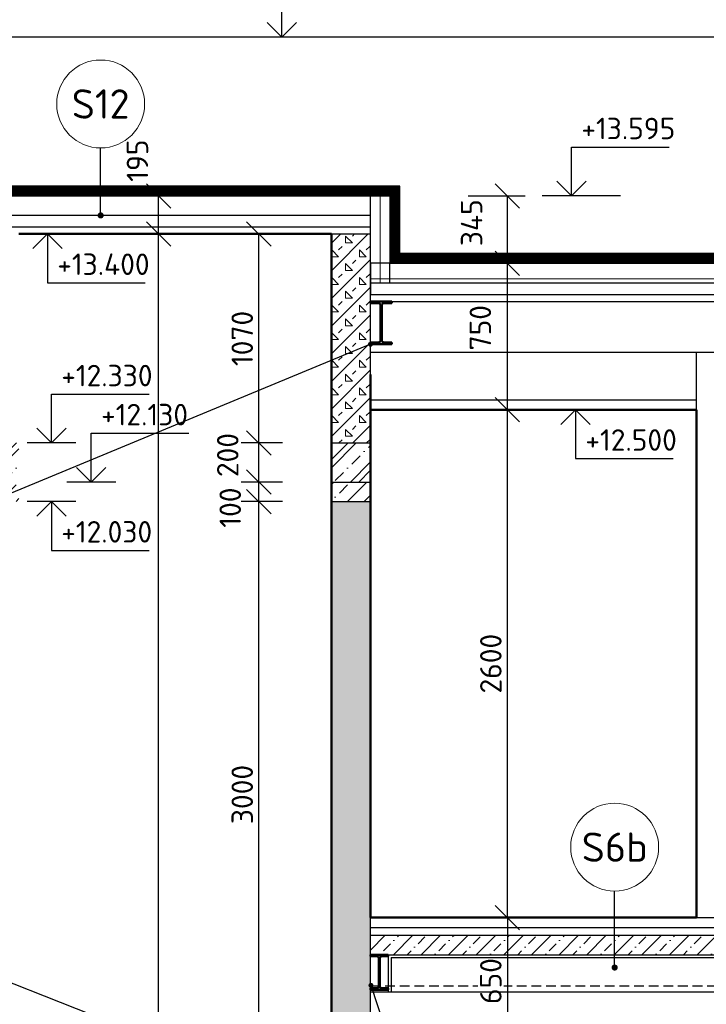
# Model space of a CAD drawing. Header units: millimetres. Extents: x -118752 to 407724, y -73278 to 155058.
# Tile 201 of 256: x 97768 to 101284, y 146238 to 151279. Entities that reach past the tile are written whole.
import ezdxf
from ezdxf.enums import TextEntityAlignment as Align

# ---------------------------------------------------------------- set-up
doc = ezdxf.new("R2010")
doc.units = ezdxf.units.MM
doc.header["$LTSCALE"] = 10
doc.linetypes.add('DASH', pattern=[0.75, 0.5, -0.25])
doc.linetypes.add('IZOLACE_VODOTESNA_0.5', pattern=[30, 15, -15])
for name, color, linetype, lineweight in [('CKBUBLINY', 1, 'Continuous', 18), ('CKBUBLINY_POPIS', 3, 'Continuous', 25), ('CKIZOLACE', 1, 'Continuous', 18), ('CKKOTY', 3, 'Continuous', 25), ('CKKOTY_VYS', 3, 'Continuous', 25), ('CKSTENY_PODROVINOU', 7, 'Continuous', 25), ('CKSTENY_REZ', 6, 'Continuous', 50), ('CKTEXTY_MALE', 3, 'Continuous', 18), ('CSPROFILY_REZY', 4, 'Continuous', 50), ('pohledy', 7, 'Continuous', 25), ('srafy', 7, 'Continuous', 18)]:
    doc.layers.add(name, color=color, linetype=linetype, lineweight=lineweight)
doc.layers.add('srafy pohledy', color=7, linetype='Continuous')
doc.styles.get("Standard").update_dxf_attribs({"font": 'isocpeur.ttf'})
doc.linetypes.add('IZOLACE_TEPELNA_U', pattern='A,0.00254,-2.54,[216,CADKON.SHX,S=2.54,R=0,X=-2.54,Y=0],-15.24,[216,CADKON.SHX,S=2.54,R=180,X=2.54,Y=0],-2.54', length=20.32254)
doc.linetypes.add('IZOLACE_TEPELNA_U_0.5', pattern='A,0.001,[221,CADKON.SHX,S=1,R=0,X=0,Y=0],-2,[221,CADKON.SHX,S=1,R=180,X=2,Y=0],-2', length=4.001)
doc.dimstyles.new('CADKON', dxfattribs={"dimscale": 50, "dimtxt": 2.2, "dimasz": 2.5, "dimexe": 1.8, "dimexo": 5, "dimgap": 0.6, "dimtad": 1, "dimrnd": 1, "dimtxsty": 'Standard', "dimblk1": 'OBLIQUE', "dimblk2": 'OBLIQUE', "dimsah": 1, "dimcen": 2.5, "dimadec": 1, "dimazin": 2, "dimtfac": 1, "dimtdec": 4, "dimtix": 1, "dimtmove": 2, "dimatfit": 3, "dimldrblk": 'OPEN30', "dimfxl": 5, "dimfxlon": 1, "dimtolj": 1, "dimarcsym": 0})
doc.dimstyles.new('CADKON$7', dxfattribs={"dimscale": 100, "dimtxt": 2.5, "dimasz": 2.5, "dimexe": 1.8, "dimexo": 5, "dimgap": 0.6, "dimtad": 1, "dimrnd": 1, "dimtxsty": 'Standard', "dimblk1": 'OBLIQUE', "dimblk2": 'OBLIQUE', "dimsah": 1, "dimcen": 2.5, "dimadec": 1, "dimazin": 2, "dimtfac": 1, "dimtdec": 4, "dimtix": 1, "dimtmove": 0, "dimatfit": 3, "dimldrblk": 'DOTSMALL', "dimfxl": 5, "dimfxlon": 1, "dimtfill": 1, "dimtolj": 1, "dimarcsym": 0})
pattern_1 = [(225, (0, 0), (70.71068, -70.71068), []), (225, (-70.71, 9e-15), (70.71068, -70.71068), [25, -75]), (315, (-123.74, -17.68), (70.71068, 70.71068), [50, -50]), (180, (-88.39, -53.03), (-70.710678, -70.710678), [35.35534, -106.06602]), (270, (-123.744, -17.68), (70.710678, -70.710678), [35.35534, -106.06602])]

# ---------------------------------------------------------------- blocks, each defined once
blk = doc.blocks.new('_OBLIQUE')
at = {"color": 0, "linetype": 'ByBlock'}
blk.add_line((-0.5, -0.5), (0.5, 0.5), dxfattribs=at)
blk = doc.blocks.new('*D8421')
at = {"layer": 'CKKOTY', "color": 0, "lineweight": -2}
for p, q in [((98264.4, 150182.4), (98569.3, 150182.4)), ((98479.3, 135382.4), (98479.3, 150182.4)), ((98264.4, 135382.4), (98569.3, 135382.4))]:
    blk.add_line(p, q, dxfattribs=at)
at = {"layer": 'Defpoints', "color": 0}
for p in [(97764.4, 150182.4), (98479.3, 150182.4), (97764.4, 135382.4)]:
    blk.add_point(p, dxfattribs=at)
at = {"layer": 'CKKOTY', "color": 0, "lineweight": -2, "xscale": 125, "yscale": 125, "zscale": 125}
for p, rotation in [((98479.3, 150182.4), 90), ((98479.3, 135382.4), 270)]:
    blk.add_blockref('_OBLIQUE', p, dxfattribs=dict(at, rotation=rotation))
at = {"layer": 'CKKOTY', "color": 0, "insert": (98381.9, 143098.2), "char_height": 110, "attachment_point": 5, "rotation": 90}
blk.add_mtext('\\A1;14800', dxfattribs=at)
blk = doc.blocks.new('_Open90')
at = {"color": 0, "lineweight": -2}
for p, q in [((-0.5, 0.5), (0, 0)), ((0, 0), (-1, 0)), ((0, 0), (-0.5, -0.5))]:
    blk.add_line(p, q, dxfattribs=at)
blk = doc.blocks.new('*D8425')
at = {"layer": 'CKKOTY', "color": 0, "lineweight": -2}
for p, q in [((106414.3, 151742.1), (106754.3, 151742.1)), ((106664.3, 136782.4), (106664.3, 151742.1)), ((106414.3, 136782.4), (106754.3, 136782.4))]:
    blk.add_line(p, q, dxfattribs=at)
at = {"layer": 'Defpoints', "color": 0}
for p in [(97444.4, 151742.1), (106664.3, 151742.1), (104664.4, 136782.4)]:
    blk.add_point(p, dxfattribs=at)
at = {"layer": 'CKKOTY', "color": 0, "lineweight": -2, "xscale": 125, "yscale": 125, "zscale": 125}
for p, rotation in [((106664.3, 151742.1), 90), ((106664.3, 136782.4), 270)]:
    blk.add_blockref('_OBLIQUE', p, dxfattribs=dict(at, rotation=rotation))
at = {"layer": 'CKKOTY', "color": 0, "insert": (106579.3, 144262.3), "char_height": 110, "attachment_point": 5, "rotation": 90}
blk.add_mtext('\\A1;14960', dxfattribs=at)
blk = doc.blocks.new('*D8433')
at = {"layer": 'CKKOTY', "color": 0, "lineweight": -2}
for p, q in [((100064.4, 149282.4), (100355.9, 149282.4)), ((100265.9, 146682.4), (100265.9, 149282.4)), ((100064.4, 146682.4), (100355.9, 146682.4))]:
    blk.add_line(p, q, dxfattribs=at)
at = {"layer": 'Defpoints', "color": 0}
for p in [(99564.4, 149282.4), (100265.9, 149282.4), (99564.4, 146682.4)]:
    blk.add_point(p, dxfattribs=at)
at = {"layer": 'CKKOTY', "color": 0, "lineweight": -2, "xscale": 125, "yscale": 125, "zscale": 125}
for p, rotation in [((100265.9, 149282.4), 90), ((100265.9, 146682.4), 270)]:
    blk.add_blockref('_OBLIQUE', p, dxfattribs=dict(at, rotation=rotation))
at = {"layer": 'CKKOTY', "color": 0, "insert": (100180.9, 147982.4), "char_height": 110, "attachment_point": 5, "rotation": 90}
blk.add_mtext('\\A1;2600', dxfattribs=at)
blk = doc.blocks.new('*D8441')
at = {"layer": 'CKKOTY', "color": 0, "lineweight": -2}
for p, q in [((98229.3, 150377.4), (98569.3, 150377.4)), ((98479.3, 150182.4), (98479.3, 150377.4)), ((98264.4, 150182.4), (98569.3, 150182.4))]:
    blk.add_line(p, q, dxfattribs=at)
at = {"layer": 'Defpoints', "color": 0}
for p in [(97566.2, 150377.4), (98479.3, 150377.4), (97764.4, 150182.4)]:
    blk.add_point(p, dxfattribs=at)
at = {"layer": 'CKKOTY', "color": 0, "lineweight": -2, "xscale": 125, "yscale": 125, "zscale": 125}
for p, rotation in [((98479.3, 150377.4), 90), ((98479.3, 150182.4), 270)]:
    blk.add_blockref('_OBLIQUE', p, dxfattribs=dict(at, rotation=rotation))
at = {"layer": 'CKKOTY', "color": 0, "insert": (98371.2, 150557.8), "char_height": 110, "attachment_point": 5, "rotation": 90}
blk.add_mtext('\\A1;195', dxfattribs=at)
blk = doc.blocks.new('*D8442')
at = {"layer": 'CKKOTY', "color": 0, "lineweight": -2}
for p, q in [((100064.4, 150032.4), (100355.9, 150032.4)), ((100265.9, 149282.4), (100265.9, 150032.4)), ((100064.4, 149282.4), (100355.9, 149282.4))]:
    blk.add_line(p, q, dxfattribs=at)
at = {"layer": 'Defpoints', "color": 0}
for p in [(99564.4, 150032.4), (100265.9, 150032.4), (99564.4, 149282.4)]:
    blk.add_point(p, dxfattribs=at)
at = {"layer": 'CKKOTY', "color": 0, "lineweight": -2, "xscale": 125, "yscale": 125, "zscale": 125}
for p, rotation in [((100265.9, 150032.4), 90), ((100265.9, 149282.4), 270)]:
    blk.add_blockref('_OBLIQUE', p, dxfattribs=dict(at, rotation=rotation))
at = {"layer": 'CKKOTY', "color": 0, "insert": (100127.3, 149702.3), "char_height": 110, "attachment_point": 5, "rotation": 90}
blk.add_mtext('\\A1;750', dxfattribs=at)
blk = doc.blocks.new('*D8443')
at = {"layer": 'CKKOTY', "color": 0, "lineweight": -2}
for p, q in [((100064.4, 150377.4), (100355.9, 150377.4)), ((100265.9, 150032.4), (100265.9, 150377.4)), ((100064.4, 150032.4), (100355.9, 150032.4))]:
    blk.add_line(p, q, dxfattribs=at)
at = {"layer": 'Defpoints', "color": 0}
for p in [(99564.4, 150377.4), (100265.9, 150377.4), (99564.4, 150032.4)]:
    blk.add_point(p, dxfattribs=at)
at = {"layer": 'CKKOTY', "color": 0, "lineweight": -2, "xscale": 125, "yscale": 125, "zscale": 125}
for p, rotation in [((100265.9, 150377.4), 90), ((100265.9, 150032.4), 270)]:
    blk.add_blockref('_OBLIQUE', p, dxfattribs=dict(at, rotation=rotation))
at = {"layer": 'CKKOTY', "color": 0, "insert": (100082.5, 150239.9), "char_height": 110, "attachment_point": 5, "rotation": 90}
blk.add_mtext('\\A1;345', dxfattribs=at)
blk = doc.blocks.new('_Open30')
at = {"color": 0, "lineweight": -2}
for p, q in [((-1, 0.268), (0, 0)), ((0, 0), (-1, -0.268)), ((0, 0), (-1, 0))]:
    blk.add_line(p, q, dxfattribs=at)
blk = doc.blocks.new('*D9208')
at = {"layer": 'CKKOTY', "color": 0, "lineweight": -2}
for p, q in [((100015.9, 146682.4), (100355.9, 146682.4)), ((100265.9, 146682.4), (100265.9, 146032.4)), ((100015.9, 146032.4), (100355.9, 146032.4))]:
    blk.add_line(p, q, dxfattribs=at)
at = {"layer": 'Defpoints', "color": 0}
for p in [(99564.4, 146682.4), (99564.4, 146032.4), (100265.9, 146032.4)]:
    blk.add_point(p, dxfattribs=at)
at = {"layer": 'CKKOTY', "color": 0, "lineweight": -2, "xscale": 125, "yscale": 125, "zscale": 125}
for p, rotation in [((100265.9, 146682.4), 90), ((100265.9, 146032.4), 270)]:
    blk.add_blockref('_OBLIQUE', p, dxfattribs=dict(at, rotation=rotation))
at = {"layer": 'CKKOTY', "color": 0, "insert": (100180.9, 146357.4), "char_height": 110, "attachment_point": 5, "rotation": 90, "bg_fill": 3, "box_fill_scale": 1.1, "bg_fill_color": 256, "bg_fill_true_color": 13158600, "bg_fill_transparency": 0}
blk.add_mtext('\\A1;650', dxfattribs=at)
blk = doc.blocks.new('*D9388')
at = {"layer": 'CKKOTY', "color": 0, "lineweight": -2}
for p, q in [((99114.4, 148812.4), (98902.9, 148812.4)), ((98992.9, 145812.4), (98992.9, 148812.4)), ((99114.4, 145812.4), (98902.9, 145812.4))]:
    blk.add_line(p, q, dxfattribs=at)
at = {"layer": 'Defpoints', "color": 0}
for p in [(98992.9, 148812.4), (99364.4, 148812.4), (99364.4, 145812.4)]:
    blk.add_point(p, dxfattribs=at)
at = {"layer": 'CKKOTY', "color": 0, "lineweight": -2, "xscale": 125, "yscale": 125, "zscale": 125}
for p, rotation in [((98992.9, 148812.4), 90), ((98992.9, 145812.4), 270)]:
    blk.add_blockref('_OBLIQUE', p, dxfattribs=dict(at, rotation=rotation))
at = {"layer": 'CKKOTY', "color": 0, "insert": (98907.9, 147312.4), "char_height": 110, "attachment_point": 5, "rotation": 90}
blk.add_mtext('\\A1;3000', dxfattribs=at)
blk = doc.blocks.new('*D9389')
at = {"layer": 'CKKOTY', "color": 0, "lineweight": -2}
for p, q in [((99114.4, 148912.4), (98902.9, 148912.4)), ((98992.9, 148812.4), (98992.9, 148912.4)), ((99114.4, 148812.4), (98902.9, 148812.4))]:
    blk.add_line(p, q, dxfattribs=at)
at = {"layer": 'Defpoints', "color": 0}
for p in [(98992.9, 148912.4), (99364.4, 148912.4), (99364.4, 148812.4)]:
    blk.add_point(p, dxfattribs=at)
at = {"layer": 'CKKOTY', "color": 0, "lineweight": -2, "xscale": 125, "yscale": 125, "zscale": 125}
for p, rotation in [((98992.9, 148912.4), 90), ((98992.9, 148812.4), 270)]:
    blk.add_blockref('_OBLIQUE', p, dxfattribs=dict(at, rotation=rotation))
at = {"layer": 'CKKOTY', "color": 0, "insert": (98846.4, 148781.3), "char_height": 110, "attachment_point": 5, "rotation": 90}
blk.add_mtext('\\A1;100', dxfattribs=at)
blk = doc.blocks.new('*D9390')
at = {"layer": 'CKKOTY', "color": 0, "lineweight": -2}
for p, q in [((99114.4, 149112.4), (98902.9, 149112.4)), ((98992.9, 148912.4), (98992.9, 149112.4)), ((99114.4, 148912.4), (98902.9, 148912.4))]:
    blk.add_line(p, q, dxfattribs=at)
at = {"layer": 'Defpoints', "color": 0}
for p in [(98992.9, 149112.4), (99364.4, 149112.4), (99364.4, 148912.4)]:
    blk.add_point(p, dxfattribs=at)
at = {"layer": 'CKKOTY', "color": 0, "lineweight": -2, "xscale": 125, "yscale": 125, "zscale": 125}
for p, rotation in [((98992.9, 149112.4), 90), ((98992.9, 148912.4), 270)]:
    blk.add_blockref('_OBLIQUE', p, dxfattribs=dict(at, rotation=rotation))
at = {"layer": 'CKKOTY', "color": 0, "insert": (98833.7, 149050.5), "char_height": 110, "attachment_point": 5, "rotation": 90}
blk.add_mtext('\\A1;200', dxfattribs=at)
blk = doc.blocks.new('*D9391')
at = {"layer": 'CKKOTY', "color": 0, "lineweight": -2}
for p, q in [((99114.4, 150182.4), (98902.9, 150182.4)), ((98992.9, 149112.4), (98992.9, 150182.4)), ((99114.4, 149112.4), (98902.9, 149112.4))]:
    blk.add_line(p, q, dxfattribs=at)
at = {"layer": 'Defpoints', "color": 0}
for p in [(98992.9, 150182.4), (99364.4, 150182.4), (99364.4, 149112.4)]:
    blk.add_point(p, dxfattribs=at)
at = {"layer": 'CKKOTY', "color": 0, "lineweight": -2, "xscale": 125, "yscale": 125, "zscale": 125}
for p, rotation in [((98992.9, 150182.4), 90), ((98992.9, 149112.4), 270)]:
    blk.add_blockref('_OBLIQUE', p, dxfattribs=dict(at, rotation=rotation))
at = {"layer": 'CKKOTY', "color": 0, "insert": (98907.9, 149647.4), "char_height": 110, "attachment_point": 5, "rotation": 90}
blk.add_mtext('\\A1;1070', dxfattribs=at)
blk = doc.blocks.new('*U9400')
at = {"color": 0, "linetype": 'ByBlock', "lineweight": -2}
blk.add_lwpolyline([(-1.5, -1.5), (0, 0), (1.5, -1.5), (0, 0), (0, -5), (10, -5)], dxfattribs=at)
blk = doc.blocks.new('*U9399')
at = {"color": 0, "linetype": 'ByBlock', "lineweight": -2}
blk.add_lwpolyline([(-1.5, 1.5), (0, 0), (1.5, 1.5), (0, 0), (0, 5), (10, 5)], dxfattribs=at)
blk = doc.blocks.new('*U9398')
at = {"color": 0, "linetype": 'ByBlock', "lineweight": -2}
blk.add_lwpolyline([(-1.5, 1.5), (0, 0), (1.5, 1.5), (0, 0), (0, 5), (10, 5)], dxfattribs=at)
blk = doc.blocks.new('*U9529')
at = {"color": 0, "linetype": 'ByBlock', "lineweight": -2}
blk.add_lwpolyline([(-1.5, -1.5), (0, 0), (1.5, -1.5), (0, 0), (0, -5), (10, -5)], dxfattribs=at)
blk = doc.blocks.new('*U3209')
at = {"color": 0, "linetype": 'ByBlock', "lineweight": -2}
blk.add_lwpolyline([(-1.5, 1.5), (0, 0), (1.5, 1.5), (0, 0), (0, 5), (10, 5)], dxfattribs=at)
blk = doc.blocks.new('*U3387')
at = {"color": 0, "linetype": 'ByBlock', "lineweight": -2}
blk.add_lwpolyline([(-1.5, -1.5), (0, 0), (1.5, -1.5), (0, 0), (0, -5), (10, -5)], dxfattribs=at)
blk = doc.blocks.new('*U3207')
at = {"color": 0, "linetype": 'ByBlock', "lineweight": -2}
blk.add_lwpolyline([(-1.5, 1.5), (0, 0), (1.5, 1.5), (0, 0), (0, 5), (10, 5)], dxfattribs=at)
blk = doc.blocks.new('CK_S_EXT_IPEIPE180')
for p, q in [((-45.5, 90), (45.5, 90)), ((-45.5, 90), (-45.5, 82)), ((-45.5, 82), (-11.65, 82)), ((-2.65, -73), (-2.65, 73)), ((2.65, -73), (2.65, 73)), ((45.5, 82), (11.65, 82)), ((45.5, 90), (45.5, 82)), ((-45.5, -90), (-45.5, -82)), ((-45.5, -82), (-11.65, -82)), ((-45.5, -90), (45.5, -90)), ((45.5, -82), (11.65, -82)), ((45.5, -90), (45.5, -82))]:
    blk.add_line(p, q)
for centre, start, end in [((-11.65, 73), 0, 90), ((11.65, 73), 90, 180), ((-11.65, -73), 270, 0), ((11.65, -73), 180, 270)]:
    blk.add_arc(centre, 9, start, end)
blk = doc.blocks.new('CK_BUBBLE_1_0_0')
at = {"color": 0, "linetype": 'ByBlock', "lineweight": -2}
blk.add_circle((0, 0), 1, dxfattribs=at)
blk = doc.blocks.new('CK_S_EXT_IPEIPE220')
for p, q in [((-55, 110), (55, 110)), ((-55, 110), (-55, 100.8)), ((55, 110), (55, 100.8)), ((-55, 100.8), (-14.95, 100.8)), ((-2.95, -88.8), (-2.95, 88.8)), ((2.95, -88.8), (2.95, 88.8)), ((55, 100.8), (14.95, 100.8)), ((-55, -110), (-55, -100.8)), ((-55, -100.8), (-14.95, -100.8)), ((55, -100.8), (14.95, -100.8)), ((55, -110), (55, -100.8)), ((-55, -110), (55, -110))]:
    blk.add_line(p, q)
for centre, start, end in [((-14.95, 88.8), 0, 90), ((14.95, 88.8), 90, 180), ((-14.95, -88.8), 270, 0), ((14.95, -88.8), 180, 270)]:
    blk.add_arc(centre, 12, start, end)

msp = doc.modelspace()

# ---------------------------------------------------------------- hatches: boundary and pattern name
at = {"layer": 'srafy'}
h = msp.add_hatch(dxfattribs=at)
h.set_pattern_fill('BETON-PERLITBETON', color=256, scale=25, angle=180, style=0)
h.set_pattern_definition(pattern_1)
h.paths.add_polyline_path([(99564.387, 149282.436), (99564.387, 149332.436), (99564.387, 149462.436), (99564.387, 149577.436), (99564.387, 149617.436), (99564.387, 149626.636), (99564.387, 149828.236), (99564.387, 149837.436), (99564.387, 149872.436), (99564.387, 149932.436), (99564.387, 149952.436), (99564.387, 150032.436), (99564.387, 150182.436), (99364.387, 150182.436), (99364.387, 149557.511), (99364.387, 149112.436), (99564.387, 149112.436)])
at = {"layer": 'srafy', "transparency": 33554661}
h = msp.add_hatch(dxfattribs=at)
h.set_pattern_fill('BETON-ZELEZOBETON', color=256, scale=30, style=0)
h.set_pattern_definition([(45, (0, 6600), (-106.06602, 106.06602), []), (45, (42.43, 6600), (-106.06602, 106.06602), []), (45, (127.28, 6600), (-63.63961, 148.49242), [60, -30, 0, -30])])
h.paths.add_polyline_path([(99564.387, 148912.436), (99564.387, 149112.436), (99364.387, 149112.436), (99364.387, 148912.436)])
h.paths.add_polyline_path([(97764.387, 148912.436), (97764.387, 149112.436), (97564.387, 149112.436), (97564.387, 148912.436)])
h = msp.add_hatch(dxfattribs=at)
h.set_pattern_fill('BETON-PROSTY', color=256, scale=30, style=0)
h.set_pattern_definition([(45, (0, 6600), (-84.85281, 84.85281), []), (45, (84.85, 6600), (-42.42641, 127.27922), [60, -30, 0, -30])])
h.paths.add_polyline_path([(99564.387, 148912.436), (99364.387, 148912.436), (99364.387, 148812.436), (99564.387, 148812.436)])
h.paths.add_polyline_path([(97764.387, 148912.436), (97564.387, 148912.436), (97564.387, 148812.436), (97764.387, 148812.436)])
h = msp.add_hatch(dxfattribs=at)
h.set_pattern_fill('BETON-PROSTY', color=256, scale=25, style=0)
h.set_pattern_definition([(45, (0, 0), (-70.71068, 70.71068), []), (45, (70.71, 0), (-35.35534, 106.066017), [50, -25, 0, -25])])
h.paths.add_polyline_path([(100815.059, 146492.436), (103324.387, 146492.436), (103544.387, 146492.436), (103544.387, 146592.436), (100815.059, 146592.436)])
h.paths.add_polyline_path([(102621.42, 146291.416), (102621.42, 146533.416), (102786.42, 146533.416), (102786.42, 146291.416)], flags=24)
h.paths.add_polyline_path([(102763.593, 146421.436), (102763.593, 146663.436), (102928.593, 146663.436), (102928.593, 146421.436)], flags=24)
h.paths.add_polyline_path([(100815.059, 146592.436), (99564.387, 146592.436), (99564.387, 146492.436), (99655.387, 146492.436), (100815.059, 146492.436)])

# ---------------------------------------------------------------- linework, layer by layer
at = {"layer": 'CKIZOLACE', "linetype": 'IZOLACE_VODOTESNA_0.5'}
msp.add_lwpolyline([(103664.387, 150387.436, 50, 50, 0), (103519.387, 150387.436, 50, 50, 0), (103519.387, 150057.436, 50, 50, 0), (99689.387, 150057.436, 50, 50, 0), (99689.387, 150402.436, 50, 50, 0), (97491.196, 150402.436, 50, 50, 0), (97491.196, 150182.436, 50, 50, 0), (91374.387, 150182.436, 50, 50, 0), (91374.387, 150387.436, 50, 50, 0), (91229.387, 150387.436, 0, 0, 0)], format="xyseb", dxfattribs=at)
at = {"layer": 'CKIZOLACE', "linetype": 'IZOLACE_TEPELNA_U', "ltscale": 0.492126}
msp.add_lwpolyline([(99614.387, 149932.436), (99614.387, 150377.436)], dxfattribs=at)
at = {"layer": 'CKIZOLACE', "linetype": 'IZOLACE_TEPELNA_U_0.5', "ltscale": 2}
msp.add_lwpolyline([(103544.387, 149952.436), (99564.387, 149952.436)], dxfattribs=at)
at = {"layer": 'CKKOTY_VYS'}
for p, q in [((99360.142, 151190.287), (98860.142, 151190.287)), ((100844.547, 150377.436), (100444.547, 150377.436)), ((98035.458, 150182.436), (97785.458, 150182.436)), ((100865.12, 149282.436), (100365.12, 149282.436)), ((98055.995, 149112.436), (97805.995, 149112.436)), ((98259.91, 148912.436), (98009.91, 148912.436)), ((98055.995, 148812.436), (97805.995, 148812.436))]:
    msp.add_line(p, q, dxfattribs=at)
at = {"layer": 'CKSTENY_PODROVINOU'}
for p, q in [((99714.387, 150427.436), (97466.196, 150427.436)), ((99714.387, 150082.436), (99714.387, 150427.436)), ((97516.196, 150377.436), (99664.387, 150377.436)), ((99564.387, 149932.436), (99564.387, 150377.436)), ((99564.387, 150377.436), (99664.387, 150377.436)), ((99664.387, 150377.436), (99664.387, 150032.436)), ((103494.387, 150082.436), (99714.387, 150082.436)), ((103544.387, 150032.436), (99564.387, 150032.436)), ((99564.387, 150032.436), (99564.387, 149872.436)), ((99664.387, 150032.436), (103544.387, 150032.436)), ((99664.387, 149932.436), (99664.387, 150032.436)), ((99564.387, 149932.436), (99664.387, 149932.436)), ((99564.387, 149872.436), (103544.387, 149872.436))]:
    msp.add_line(p, q, dxfattribs=at)
at = {"layer": 'CKSTENY_REZ'}
for p, q in [((99364.387, 150182.436), (97764.387, 150182.436)), ((99364.387, 140082.436), (99364.387, 150182.436)), ((99564.387, 146682.436), (99564.387, 149462.436)), ((99564.387, 149282.436), (101234.387, 149282.436)), ((101234.387, 146682.436), (101234.387, 149282.436))]:
    msp.add_line(p, q, dxfattribs=at)
at = {"layer": 'pohledy'}
for p, q in [((103564.387, 151190.287), (97444.387, 151190.287)), ((99564.387, 150277.436), (97564.387, 150277.436)), ((99564.387, 149462.436), (99564.387, 150277.436)), ((99564.387, 150217.436), (97564.387, 150217.436)), ((99364.387, 150182.436), (99564.387, 150182.436)), ((99564.387, 149932.436), (103544.387, 149932.436)), ((99564.387, 149932.436), (99664.387, 149932.436)), ((99564.387, 149837.436), (103544.387, 149837.436)), ((99564.387, 149577.436), (103444.387, 149577.436)), ((101234.387, 149282.436), (101234.387, 149577.436)), ((99564.387, 149332.436), (101234.387, 149332.436)), ((99364.387, 149112.436), (99564.387, 149112.436)), ((99364.387, 148912.436), (99564.387, 148912.436)), ((99364.387, 148812.436), (99564.387, 148812.436)), ((99564.387, 146032.436), (99564.387, 146682.436)), ((101234.387, 146682.436), (101334.387, 146682.436)), ((99564.387, 146592.436), (103544.387, 146592.436)), ((99564.387, 146492.436), (103334.387, 146492.436))]:
    msp.add_line(p, q, dxfattribs=at)
at = {"layer": 'pohledy', "linetype": 'DASH', "ltscale": 10}
msp.add_line((99564.387, 146332.436), (103440.637, 146332.436), dxfattribs=at)

# ---------------------------------------------------------------- block references
at = {"layer": 'CKBUBLINY'}
ref = msp.add_blockref('CK_BUBBLE_1_0_0', (98182.88, 150847.937), dxfattribs=dict(at, xscale=225, yscale=225, zscale=225))
ref.add_attrib('NUM1', 'S12', dxfattribs={"layer": 'CKBUBLINY_POPIS', "height": 150}).set_placement((98182.88, 150847.937), align=Align.MIDDLE_CENTER)
ref = msp.add_blockref('CK_BUBBLE_1_0_0', (100815.059, 147043.007), dxfattribs=dict(at, xscale=225, yscale=225, zscale=225))
ref.add_attrib('NUM1', 'S6b', dxfattribs={"layer": 'CKBUBLINY_POPIS', "height": 150}).set_placement((100815.059, 147043.007), align=Align.MIDDLE_CENTER)
at = {"layer": 'CKKOTY_VYS'}
ref = msp.add_blockref('*U3209', (99110.142, 151190.287), dxfattribs=dict(at, xscale=50, yscale=50, zscale=50))
ref.add_attrib('Výška', '+14.408', (99160.142, 151480.287), dxfattribs={"layer": '0', "color": 0, "linetype": 'ByBlock', "lineweight": -2, "height": 110})
ref = msp.add_blockref('*U3207', (100594.547, 150377.436), dxfattribs=dict(at, xscale=50, yscale=50, zscale=50))
ref.add_attrib('Výška', '+13.595', (100644.547, 150667.436), dxfattribs={"layer": '0', "color": 0, "linetype": 'ByBlock', "lineweight": -2, "height": 110})
ref = msp.add_blockref('*U9529', (97910.458, 150182.436), dxfattribs=dict(at, xscale=50, yscale=50, zscale=50))
ref.add_attrib('Výška', '+13.400', (97960.458, 149972.436), dxfattribs={"layer": '0', "color": 0, "linetype": 'ByBlock', "lineweight": -2, "height": 110})
ref = msp.add_blockref('*U9398', (97930.995, 149112.436), dxfattribs=dict(at, xscale=50, yscale=50, zscale=50))
ref.add_attrib('Výška', '+12.330', (97980.995, 149402.436), dxfattribs={"layer": '0', "color": 0, "linetype": 'ByBlock', "lineweight": -2, "height": 110})
ref = msp.add_blockref('*U9399', (98134.91, 148912.436), dxfattribs=dict(at, xscale=50, yscale=50, zscale=50))
ref.add_attrib('Výška', '+12.130', (98184.91, 149202.436), dxfattribs={"layer": '0', "color": 0, "linetype": 'ByBlock', "lineweight": -2, "height": 110})
ref = msp.add_blockref('*U3387', (100615.12, 149282.436), dxfattribs=dict(at, xscale=50, yscale=50, zscale=50))
ref.add_attrib('Výška', '+12.500', (100665.12, 149072.436), dxfattribs={"layer": '0', "color": 0, "linetype": 'ByBlock', "lineweight": -2, "height": 110})
ref = msp.add_blockref('*U9400', (97930.995, 148812.436), dxfattribs=dict(at, xscale=50, yscale=50, zscale=50))
ref.add_attrib('Výška', '+12.030', (97980.995, 148602.436), dxfattribs={"layer": '0', "color": 0, "linetype": 'ByBlock', "lineweight": -2, "height": 110})
at = {"layer": 'CSPROFILY_REZY'}
msp.add_blockref('CK_S_EXT_IPEIPE220', (99619.387, 149727.436), dxfattribs=at)

# ---------------------------------------------------------------- dimensions: what is measured, and where the dimension line sits
at = {"layer": 'CKKOTY'}
for base, p1, p2, override, picture, middle in [((106664.261, 151742.065), (104664.387, 136782.436), (97444.387, 151742.065), {"dimscale": 50, "dimexo": 10, "dimldrblk": 'Open90'}, '*D8425', (106579.261, 144262.25)), ((98992.879, 150182.436), (99364.387, 149112.436), (99364.387, 150182.436), {"dimtmove": 2}, '*D9391', (98907.879, 149647.436)), ((100265.942, 149282.436), (99564.387, 146682.436), (99564.387, 149282.436), {"dimscale": 50, "dimexo": 10, "dimtmove": 2, "dimldrblk": 'Open90'}, '*D8433', (100180.942, 147982.436)), ((98992.879, 148812.436), (99364.387, 145812.436), (99364.387, 148812.436), {"dimtmove": 2}, '*D9388', (98907.879, 147312.436))]:
    dim = msp.add_linear_dim(base=base, p1=p1, p2=p2, angle=90, dimstyle='CADKON', override=override, dxfattribs=at)
    dim.commit()
    dim.dimension.update_dxf_attribs({"geometry": picture, "text_midpoint": middle})
for base, p1, p2, override, picture, middle in [((98479.306, 150377.436), (97764.387, 150182.436), (97566.196, 150377.436), {"dimscale": 50, "dimexo": 10, "dimtmove": 2, "dimldrblk": 'Open90'}, '*D8441', (98371.219, 150557.777)), ((100265.942, 150377.436), (99564.387, 150032.436), (99564.387, 150377.436), {"dimscale": 50, "dimexo": 10, "dimtmove": 2, "dimfxl": 1, "dimfxlon": 0}, '*D8443', (100082.505, 150239.898)), ((98479.306, 150182.436), (97764.387, 135382.436), (97764.387, 150182.436), {"dimscale": 50, "dimexo": 10, "dimldrblk": 'Open90'}, '*D8421', (98381.89, 143098.237)), ((100265.942, 150032.436), (99564.387, 149282.436), (99564.387, 150032.436), {"dimscale": 50, "dimexo": 10, "dimtmove": 2, "dimldrblk": 'Open90'}, '*D8442', (100127.307, 149702.266)), ((98992.879, 149112.436), (99364.387, 148912.436), (99364.387, 149112.436), {"dimtmove": 2}, '*D9390', (98833.722, 149050.514)), ((98992.879, 148912.436), (99364.387, 148812.436), (99364.387, 148912.436), {"dimtmove": 2}, '*D9389', (98846.39, 148781.328))]:
    dim = msp.add_linear_dim(base=base, p1=p1, p2=p2, angle=90, dimstyle='CADKON', override=override, dxfattribs=at)
    dim.commit()
    dim.dimension.update_dxf_attribs({"geometry": picture, "text_midpoint": middle, "dimtype": 160})

# ---------------------------------------------------------------- leaders
at = {"layer": 'CKBUBLINY'}
for points in [[(98182.88, 150277.436), (98182.88, 150622.937)], [(100815.059, 146426.568), (100815.059, 146818.007)]]:
    msp.add_leader(points, dimstyle='CADKON', override={"dimasz": 2.5, "dimldrblk": 'DotSmall'}, dxfattribs=at)
at = {"layer": 'CKTEXTY_MALE', "annotation_type": 0, "has_hookline": 1, "hookline_direction": 1}
for points, override, text_width in [([(103604.387, 150362.436), (102962.597, 151351.489), (102862.597, 151351.489)], {"dimtxt": 2.3, "dimasz": 1}, 2737), ([(99564.387, 149617.436), (97118.166, 148604.258), (97018.166, 148604.258)], {"dimscale": 50, "dimtxt": 2.3, "dimasz": 2, "dimfxl": 1, "dimfxlon": 0}, 1621.5)]:
    msp.add_leader(points, dimstyle='CADKON$7', override=override, dxfattribs=dict(at, text_width=text_width))

# ---------------------------------------------------------------- next in the draw order: dimensions: what is measured, and where the dimension line sits
at = {"layer": 'CKKOTY'}
dim = msp.add_linear_dim(base=(100265.942, 146032.436), p1=(99564.387, 146682.436), p2=(99564.387, 146032.436), angle=90, dimstyle='CADKON', override={"dimtfill": 1}, dxfattribs=at)
dim.commit()
dim.dimension.update_dxf_attribs({"geometry": '*D9208', "text_midpoint": (100180.942, 146357.436)})

# ---------------------------------------------------------------- next in the draw order: hatches: boundary and pattern name
at = {"layer": 'srafy'}
h = msp.add_hatch(dxfattribs=at)
h.set_pattern_fill('BETON-PERLITBETON', color=256, scale=25, angle=180, style=0)
h.set_pattern_definition(pattern_1)
h.paths.add_polyline_path([(99364.387, 138982.436), (99364.387, 136782.436), (99564.387, 136782.436), (99564.387, 138982.436)])
h.paths.add_polyline_path([(99564.387, 139482.436), (99564.387, 139657.436), (99564.387, 139672.436), (99564.387, 139702.436), (99564.387, 139712.436), (99564.387, 139720.436), (99564.387, 139732.436), (99564.387, 139884.436), (99564.387, 139892.436), (99564.387, 139992.436), (99564.387, 140032.436), (99564.387, 140082.436), (99564.387, 142212.436), (99364.387, 142212.436), (99364.387, 140082.436), (99364.387, 139212.436), (99564.387, 139212.436), (99564.387, 139432.436)])
h.paths.add_polyline_path([(99564.387, 142732.436), (99564.387, 142782.436), (99564.387, 142957.436), (99564.387, 142972.436), (99564.387, 143002.436), (99564.387, 143012.436), (99564.387, 143020.436), (99564.387, 143032.436), (99564.387, 143184.436), (99564.387, 143192.436), (99564.387, 143292.436), (99564.387, 143332.436), (99564.387, 143382.436), (99564.387, 144844.18), (99364.387, 144344.444), (99364.387, 142512.436), (99564.387, 142512.436)])
h.paths.add_polyline_path([(99564.387, 144844.18), (99564.387, 145238.735), (99364.387, 145031.139), (99364.387, 144344.444)])
h.paths.add_polyline_path([(99564.387, 145238.735), (99564.387, 145512.436), (99364.387, 145512.436), (99364.387, 145031.139)])
h.paths.add_polyline_path([(99564.387, 146257.436), (99564.387, 146272.436), (99564.387, 146302.436), (99564.387, 146312.436), (99564.387, 146320.436), (99564.387, 146332.436), (99564.387, 146484.436), (99564.387, 146492.436), (99564.387, 146592.436), (99564.387, 146632.436), (99564.387, 146682.436), (99564.387, 148812.436), (99364.387, 148812.436), (99364.387, 145812.436), (99564.387, 145812.436), (99564.387, 146032.436), (99564.387, 146082.436)])

# ---------------------------------------------------------------- next in the draw order: linework, layer by layer
at = {"layer": 'CKSTENY_REZ'}
msp.add_line((99564.387, 146682.436), (101234.387, 146682.436), dxfattribs=at)
at = {"layer": 'pohledy'}
for p, q in [((99564.387, 146632.436), (103544.387, 146632.436)), ((99670.387, 146477.436), (103309.387, 146477.436)), ((99564.387, 146302.436), (103440.637, 146302.436))]:
    msp.add_line(p, q, dxfattribs=at)
at = {"layer": 'srafy pohledy'}
for p, q in [((99655.387, 146484.436), (99655.387, 146302.436)), ((99670.387, 146477.436), (99670.387, 146302.436))]:
    msp.add_line(p, q, dxfattribs=at)

# ---------------------------------------------------------------- next in the draw order: block references
at = {"layer": 'CSPROFILY_REZY'}
msp.add_blockref('CK_S_EXT_IPEIPE180', (99609.887, 146402.436), dxfattribs=at)

# ---------------------------------------------------------------- next in the draw order: leaders
at = {"layer": 'CKTEXTY_MALE', "annotation_type": 0, "has_hookline": 1, "hookline_direction": 0, "text_width": 1621.5}
for points in [[(97564.387, 146411.261), (99834.501, 145519.108), (99934.501, 145519.108)], [(99566.885, 146335.631), (99834.501, 145519.108), (99934.501, 145519.108)]]:
    msp.add_leader(points, dimstyle='CADKON$7', override={"dimscale": 50, "dimtxt": 2.3, "dimasz": 2, "dimfxl": 1, "dimfxlon": 0}, dxfattribs=at)

doc.saveas('drawing.dxf')
